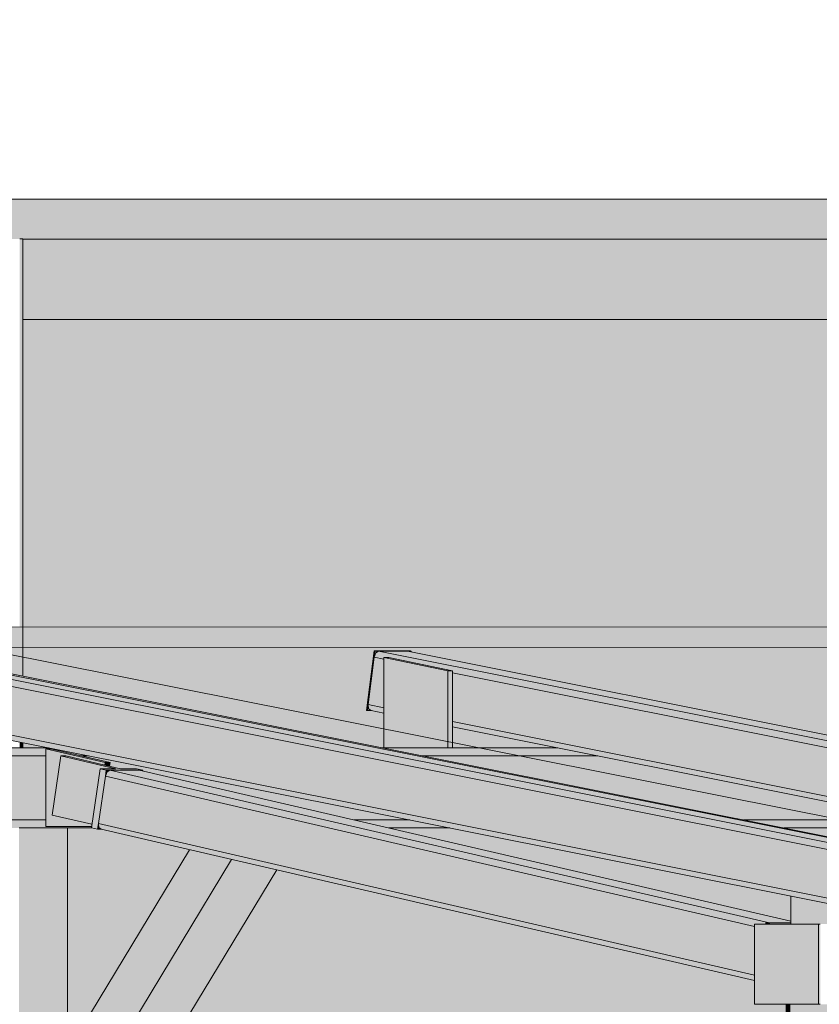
# Model space of a CAD drawing. Header units: centimetres. Extents: x -5472 to 10427, y -400 to 1902.
# Tile 49 of 91: x -5067 to -4987, y 1628 to 1727. Entities that reach past the tile are written whole.
import ezdxf

# ---------------------------------------------------------------- set-up
doc = ezdxf.new("R2010")
doc.units = ezdxf.units.CM
doc.header["$LTSCALE"] = 0.1
doc.header["$MEASUREMENT"] = 0
for name, color, linetype in [('2_belki.K_IR', 7, 'Continuous'), ('2_kładka_IFC.K_IR', 7, 'Continuous'), ('2_schody_konstrukcja.ISTN', 7, 'Continuous'), ('2_stropy.ISTN', 7, 'Continuous'), ('2_stropy.K_IR', 7, 'Continuous'), ('2_umeblowanie.ISTN', 7, 'Continuous'), ('2_ściany zewnętrzne.ISTN', 7, 'Continuous'), ('5_wymiary.K_IR', 7, 'Continuous')]:
    doc.layers.add(name, color=color, linetype=linetype)
doc.styles.add('GENERATED_STYLE_2', font='txt')

# ---------------------------------------------------------------- blocks, each defined once
blk = doc.blocks.new('ElemPrzekroju_13_1')
at = {"layer": '2_schody_konstrukcja.ISTN', "linetype": 'Continuous', "lineweight": 0, "true_color": 0xffffff}
for points in [[(-5066.585, 1704.781), (-5066.912, 1704.781), (-5066.912, 1666.024), (-5066.585, 1666.024)], [(-5066.585, 1654.491), (-5066.912, 1654.556), (-5066.912, 1653.981), (-5066.585, 1653.981)], [(-5066.585, 1654.491), (-5066.912, 1654.556), (-5066.912, 1653.981), (-5066.585, 1653.981)]]:
    blk.add_hatch(color=7, dxfattribs=at).paths.add_polyline_path(points)
at = {"layer": '2_schody_konstrukcja.ISTN', "color": 252, "linetype": 'Continuous', "lineweight": 0}
for p, q in [((-5066.912, 1704.781), (-5066.585, 1704.781)), ((-5066.585, 1661.146), (-5066.585, 1704.781)), ((-5066.585, 1653.981), (-5066.585, 1654.491))]:
    blk.add_line(p, q, dxfattribs=at)
blk = doc.blocks.new('ElemPrzekroju_81_1')
at = {"layer": '2_umeblowanie.ISTN', "linetype": 'Continuous', "lineweight": 0, "true_color": 0xffffff}
for points in [[(-5066.585, 1704.748), (-5066.585, 1704.455), (-4930.476, 1704.455), (-4931.033, 1704.748)], [(-5066.585, 1704.748), (-5066.585, 1704.455), (-4930.476, 1704.455), (-4931.033, 1704.748)], [(-4930.476, 1704.455), (-5066.585, 1704.455), (-5066.585, 1703.748), (-4930.238, 1703.748), (-4930.447, 1704.388)], [(-5066.585, 1704.248), (-4930.247, 1703.777), (-4930.447, 1704.388), (-4930.476, 1704.455), (-5066.585, 1704.455)], [(-4930.238, 1703.748), (-5066.585, 1703.748), (-5066.585, 1697.748), (-4930.238, 1697.748)], [(-5066.585, 1697.041), (-4930.476, 1697.041), (-4930.474, 1697.044), (-4930.447, 1697.108), (-4930.238, 1697.748), (-5066.585, 1697.748)], [(-5066.585, 1697.041), (-5066.585, 1696.748), (-4931.033, 1696.748), (-4930.476, 1697.041)], [(-5066.585, 1697.041), (-5066.585, 1696.748), (-4931.033, 1696.748), (-4930.476, 1697.041)]]:
    blk.add_hatch(color=7, dxfattribs=at).paths.add_polyline_path(points)
at = {"layer": '2_umeblowanie.ISTN', "color": 252, "linetype": 'Continuous', "lineweight": 0}
for p, q in [((-5066.585, 1704.748), (-4931.027, 1704.748)), ((-4931.027, 1704.748), (-4930.474, 1704.458)), ((-4930.474, 1704.458), (-4930.238, 1703.748)), ((-4930.238, 1703.748), (-4930.238, 1697.748)), ((-4930.238, 1697.748), (-4930.469, 1697.041)), ((-5066.585, 1696.748), (-4931.027, 1696.748)), ((-4930.469, 1697.041), (-4931.027, 1696.748))]:
    blk.add_line(p, q, dxfattribs=at)
blk = doc.blocks.new('ElemPrzekroju_141_1')
at = {"layer": '2_stropy.ISTN', "linetype": 'Continuous', "lineweight": 0, "true_color": 0xffffff}
blk.add_hatch(color=7, dxfattribs=at).paths.add_polyline_path([(-5074.338, 1704.748), (-5074.144, 1704.748), (-5074.144, 1704.781), (-5066.585, 1704.781), (-5066.585, 1704.748), (-4922.319, 1704.748), (-4922.319, 1708.748), (-5074.338, 1708.748)])
at = {"layer": '2_stropy.ISTN', "color": 252, "linetype": 'Continuous', "lineweight": 9}
for p, q in [((-5074.338, 1708.748), (-4922.319, 1708.748)), ((-5066.585, 1704.748), (-4929.451, 1704.748))]:
    blk.add_line(p, q, dxfattribs=at)
blk = doc.blocks.new('ElemPrzekroju_417_1')
at = {"layer": '2_ściany zewnętrzne.ISTN', "linetype": 'Continuous', "lineweight": 0, "true_color": 0xffffff}
for points in [[(-5066.585, 1666.024), (-4946.971, 1666.077), (-4946.971, 1696.748), (-5066.585, 1696.748)], [(-4946.971, 1696.748), (-5066.585, 1696.748), (-5066.585, 1680.238), (-4946.971, 1679.909)], [(-5066.585, 1653.981), (-5064.032, 1653.981), (-5066.585, 1654.491)], [(-5059.685, 1645.981), (-5062.131, 1645.981), (-5062.131, 1623.671), (-5049.941, 1643.809), (-5058.766, 1645.852), (-5059.129, 1645.852)], [(-5059.685, 1645.981), (-5062.131, 1645.981), (-5062.131, 1623.671), (-5049.941, 1643.809), (-5058.766, 1645.852), (-5059.129, 1645.852)], [(-5030.068, 1645.981), (-4989.918, 1636.684), (-4989.918, 1639.183), (-5023.965, 1645.981)], [(-5030.068, 1645.981), (-4989.918, 1636.684), (-4989.918, 1639.183), (-5023.965, 1645.981)], [(-5062.131, 1489.5), (-4985.784, 1489.5), (-4985.784, 1624.753), (-4992.189, 1624.753), (-4992.189, 1625.163), (-4992.16, 1625.298), (-4992.082, 1625.397), (-4991.974, 1625.433), (-4990.737, 1625.433), (-4990.558, 1625.493), (-4990.427, 1625.658), (-4990.379, 1625.883), (-4990.379, 1628.381), (-4993.532, 1628.381), (-4993.532, 1630.747), (-5041.247, 1641.796), (-5062.131, 1607.296)], [(-5062.131, 1489.5), (-4985.784, 1489.5), (-4985.784, 1624.753), (-4992.189, 1624.753), (-4992.189, 1625.163), (-4992.16, 1625.298), (-4992.082, 1625.397), (-4991.974, 1625.433), (-4990.737, 1625.433), (-4990.558, 1625.493), (-4990.427, 1625.658), (-4990.379, 1625.883), (-4990.379, 1628.381), (-4993.532, 1628.381), (-4993.532, 1630.747), (-5041.247, 1641.796), (-5062.131, 1607.296)]]:
    blk.add_hatch(color=7, dxfattribs=at).paths.add_polyline_path(points)
blk = doc.blocks.new('ElemPrzekroju_453_1')
at = {"layer": '2_belki.K_IR', "linetype": 'Continuous', "lineweight": 0, "true_color": 0x9b999c}
for points in [[(-4992.189, 1624.753), (-4988.212, 1624.753), (-4988.212, 1625.163), (-4988.24, 1625.298), (-4988.319, 1625.397), (-4988.426, 1625.433), (-4989.663, 1625.433), (-4989.842, 1625.493), (-4989.973, 1625.658), (-4990.021, 1625.883), (-4990.021, 1628.381), (-4990.379, 1628.381), (-4990.379, 1625.883), (-4990.427, 1625.658), (-4990.558, 1625.493), (-4990.737, 1625.433), (-4991.974, 1625.433), (-4992.082, 1625.397), (-4992.16, 1625.298), (-4992.189, 1625.163)], [(-4989.799, 1625.883), (-4989.716, 1625.658), (-4982.388, 1625.658), (-4982.436, 1625.883)], [(-4989.558, 1625.493), (-4989.37, 1625.433), (-4982.078, 1625.433), (-4982.257, 1625.493)], [(-4974.573, 1625.658), (-4960.092, 1625.658), (-4960.003, 1625.883), (-4974.573, 1625.883)], [(-4960.061, 1625.493), (-4974.573, 1625.493), (-4974.573, 1625.433), (-4959.918, 1625.433)], [(-4952.904, 1625.493), (-4952.941, 1625.433), (-4927.772, 1625.433), (-4927.772, 1625.493)], [(-4952.805, 1625.658), (-4927.772, 1625.658), (-4927.772, 1625.883), (-4952.668, 1625.883)], [(-4868.202, 1625.883), (-4920.761, 1625.883), (-4920.761, 1625.658), (-4868.018, 1625.658)], [(-4920.761, 1625.433), (-4867.571, 1625.433), (-4867.787, 1625.493), (-4920.761, 1625.493)], [(-4860.972, 1625.883), (-4860.836, 1625.658), (-4845.427, 1625.658), (-4845.475, 1625.883)], [(-4860.736, 1625.493), (-4860.7, 1625.433), (-4845.117, 1625.433), (-4845.296, 1625.493)], [(-4837.769, 1625.883), (-4837.769, 1625.658), (-4832.817, 1625.658), (-4832.865, 1625.883)], [(-4832.686, 1625.493), (-4837.769, 1625.493), (-4837.769, 1625.433), (-4832.507, 1625.433)], [(-4986.435, 1625.433), (-4986.325, 1625.397), (-4980.733, 1625.397), (-4980.84, 1625.433)], [(-4980.654, 1625.298), (-4986.235, 1625.298), (-4986.188, 1625.163), (-4980.625, 1625.163)], [(-4974.573, 1625.433), (-4974.573, 1625.397), (-4958.595, 1625.397), (-4958.68, 1625.433)], [(-4958.576, 1625.298), (-4974.573, 1625.298), (-4974.573, 1625.163), (-4958.629, 1625.163)], [(-4953.023, 1625.298), (-4953.104, 1625.163), (-4927.772, 1625.163), (-4927.772, 1625.298)], [(-4952.941, 1625.433), (-4952.963, 1625.397), (-4927.772, 1625.397), (-4927.772, 1625.433)], [(-4920.761, 1625.397), (-4866.204, 1625.397), (-4866.334, 1625.433), (-4920.761, 1625.433)], [(-4866.066, 1625.298), (-4920.761, 1625.298), (-4920.761, 1625.163), (-4865.955, 1625.163)], [(-4843.879, 1625.433), (-4860.7, 1625.433), (-4860.678, 1625.397), (-4843.772, 1625.397)], [(-4860.618, 1625.298), (-4860.536, 1625.163), (-4843.665, 1625.163), (-4843.693, 1625.298)], [(-4837.769, 1625.433), (-4837.769, 1625.397), (-4831.162, 1625.397), (-4831.27, 1625.433)], [(-4837.769, 1625.298), (-4837.769, 1625.163), (-4831.055, 1625.163), (-4831.084, 1625.298)]]:
    blk.add_hatch(color=253, dxfattribs=at).paths.add_polyline_path(points)
at = {"layer": '2_belki.K_IR', "linetype": 'Continuous', "lineweight": 0, "true_color": 0x888689}
blk.add_hatch(color=252, dxfattribs=at).paths.add_polyline_path([(-4990.379, 1628.381), (-4990.379, 1627.29), (-4990.021, 1627.291), (-4990.021, 1628.381)])
at = {"layer": '2_belki.K_IR', "linetype": 'Continuous', "lineweight": 0, "true_color": 0xcac7cb}
for points in [[(-4990.021, 1625.883), (-4982.436, 1625.883), (-4982.436, 1628.381), (-4990.021, 1628.381)], [(-4974.573, 1625.883), (-4960.003, 1625.883), (-4958.489, 1628.381), (-4974.573, 1628.381)], [(-4952.668, 1625.883), (-4927.772, 1625.883), (-4927.772, 1628.381), (-4951.156, 1628.381)], [(-4869.716, 1628.381), (-4920.761, 1628.381), (-4920.761, 1625.883), (-4868.202, 1625.883)], [(-4845.475, 1628.381), (-4862.484, 1628.381), (-4860.972, 1625.883), (-4845.475, 1625.883)], [(-4837.769, 1628.381), (-4837.769, 1625.883), (-4832.865, 1625.883), (-4832.865, 1628.381)], [(-4988.212, 1624.753), (-4980.625, 1624.753), (-4980.625, 1625.163), (-4988.212, 1625.163)], [(-4958.629, 1625.163), (-4974.573, 1625.163), (-4974.573, 1624.753), (-4958.877, 1624.753)], [(-4953.352, 1624.753), (-4927.772, 1624.753), (-4927.772, 1625.163), (-4953.104, 1625.163)], [(-4920.761, 1624.753), (-4865.707, 1624.753), (-4865.955, 1625.163), (-4920.761, 1625.163)], [(-4860.536, 1625.163), (-4860.288, 1624.753), (-4843.665, 1624.753), (-4843.665, 1625.163)], [(-4837.769, 1625.163), (-4837.769, 1624.753), (-4831.055, 1624.753), (-4831.055, 1625.163)]]:
    blk.add_hatch(color=9, dxfattribs=at).paths.add_polyline_path(points)
at = {"layer": '2_belki.K_IR', "linetype": 'Continuous', "lineweight": 0, "true_color": 0x928f93}
for points in [[(-4990.021, 1627.291), (-4989.799, 1625.883), (-4982.436, 1625.883), (-4982.436, 1628.381), (-4990.021, 1628.381)], [(-4974.573, 1625.883), (-4960.003, 1625.883), (-4958.489, 1628.381), (-4974.573, 1628.381)], [(-4952.668, 1625.883), (-4927.772, 1625.883), (-4927.772, 1628.381), (-4951.156, 1628.381)], [(-4869.716, 1628.381), (-4920.761, 1628.381), (-4920.761, 1625.883), (-4868.202, 1625.883)], [(-4845.475, 1628.381), (-4862.484, 1628.381), (-4860.972, 1625.883), (-4845.475, 1625.883)], [(-4837.769, 1628.381), (-4837.769, 1625.883), (-4832.865, 1625.883), (-4832.865, 1628.381)], [(-4986.188, 1625.163), (-4986.13, 1624.753), (-4980.625, 1624.753), (-4980.625, 1625.163)], [(-4958.629, 1625.163), (-4974.573, 1625.163), (-4974.573, 1624.753), (-4958.877, 1624.753)], [(-4953.352, 1624.753), (-4927.772, 1624.753), (-4927.772, 1625.163), (-4953.104, 1625.163)], [(-4920.761, 1624.753), (-4865.707, 1624.753), (-4865.955, 1625.163), (-4920.761, 1625.163)], [(-4860.536, 1625.163), (-4860.288, 1624.753), (-4843.665, 1624.753), (-4843.665, 1625.163)], [(-4837.769, 1625.163), (-4837.769, 1624.753), (-4831.055, 1624.753), (-4831.055, 1625.163)]]:
    blk.add_hatch(color=252, dxfattribs=at).paths.add_polyline_path(points)
at = {"layer": '2_belki.K_IR', "linetype": 'Continuous', "lineweight": 0, "true_color": 0xe6e2e8}
for points in [[(-4990.021, 1625.883), (-4989.973, 1625.658), (-4982.388, 1625.658), (-4982.436, 1625.883)], [(-4974.573, 1625.658), (-4960.092, 1625.658), (-4960.003, 1625.883), (-4974.573, 1625.883)], [(-4952.805, 1625.658), (-4927.772, 1625.658), (-4927.772, 1625.883), (-4952.668, 1625.883)], [(-4868.202, 1625.883), (-4920.761, 1625.883), (-4920.761, 1625.658), (-4868.018, 1625.658)], [(-4860.972, 1625.883), (-4860.836, 1625.658), (-4845.427, 1625.658), (-4845.475, 1625.883)], [(-4837.769, 1625.883), (-4837.769, 1625.658), (-4832.817, 1625.658), (-4832.865, 1625.883)], [(-4980.654, 1625.298), (-4988.24, 1625.298), (-4988.212, 1625.163), (-4980.625, 1625.163)], [(-4958.576, 1625.298), (-4974.573, 1625.298), (-4974.573, 1625.163), (-4958.629, 1625.163)], [(-4953.023, 1625.298), (-4953.104, 1625.163), (-4927.772, 1625.163), (-4927.772, 1625.298)], [(-4866.066, 1625.298), (-4920.761, 1625.298), (-4920.761, 1625.163), (-4865.955, 1625.163)], [(-4860.618, 1625.298), (-4860.536, 1625.163), (-4843.665, 1625.163), (-4843.693, 1625.298)], [(-4837.769, 1625.298), (-4837.769, 1625.163), (-4831.055, 1625.163), (-4831.084, 1625.298)]]:
    blk.add_hatch(color=254, dxfattribs=at).paths.add_polyline_path(points)
at = {"layer": '2_belki.K_IR', "linetype": 'Continuous', "lineweight": 0}
for points in [[(-4989.973, 1625.658), (-4989.842, 1625.493), (-4982.257, 1625.493), (-4982.388, 1625.658)], [(-4974.573, 1625.658), (-4974.573, 1625.493), (-4960.061, 1625.493), (-4960.092, 1625.658)], [(-4952.805, 1625.658), (-4952.904, 1625.493), (-4927.772, 1625.493), (-4927.772, 1625.658)], [(-4868.018, 1625.658), (-4920.761, 1625.658), (-4920.761, 1625.493), (-4867.787, 1625.493)], [(-4845.427, 1625.658), (-4860.836, 1625.658), (-4860.736, 1625.493), (-4845.296, 1625.493)], [(-4837.769, 1625.658), (-4837.769, 1625.493), (-4832.686, 1625.493), (-4832.817, 1625.658)], [(-4988.319, 1625.397), (-4988.24, 1625.298), (-4980.654, 1625.298), (-4980.733, 1625.397)], [(-4974.573, 1625.397), (-4974.573, 1625.298), (-4958.576, 1625.298), (-4958.595, 1625.397)], [(-4953.023, 1625.298), (-4927.772, 1625.298), (-4927.772, 1625.397), (-4952.963, 1625.397)], [(-4866.204, 1625.397), (-4920.761, 1625.397), (-4920.761, 1625.298), (-4866.066, 1625.298)], [(-4860.678, 1625.397), (-4860.618, 1625.298), (-4843.693, 1625.298), (-4843.772, 1625.397)], [(-4837.769, 1625.397), (-4837.769, 1625.298), (-4831.084, 1625.298), (-4831.162, 1625.397)]]:
    blk.add_hatch(color=255, dxfattribs=at).paths.add_polyline_path(points)
at = {"layer": '2_belki.K_IR', "linetype": 'Continuous', "lineweight": 0, "true_color": 0xf9f5fb}
for points in [[(-4989.842, 1625.493), (-4989.663, 1625.433), (-4982.078, 1625.433), (-4982.257, 1625.493)], [(-4960.061, 1625.493), (-4974.573, 1625.493), (-4974.573, 1625.433), (-4959.918, 1625.433)], [(-4952.904, 1625.493), (-4952.941, 1625.433), (-4927.772, 1625.433), (-4927.772, 1625.493)], [(-4920.761, 1625.433), (-4867.571, 1625.433), (-4867.787, 1625.493), (-4920.761, 1625.493)], [(-4860.736, 1625.493), (-4860.7, 1625.433), (-4845.117, 1625.433), (-4845.296, 1625.493)], [(-4832.686, 1625.493), (-4837.769, 1625.493), (-4837.769, 1625.433), (-4832.507, 1625.433)], [(-4988.426, 1625.433), (-4988.319, 1625.397), (-4980.733, 1625.397), (-4980.84, 1625.433)], [(-4974.573, 1625.433), (-4974.573, 1625.397), (-4958.595, 1625.397), (-4958.68, 1625.433)], [(-4952.941, 1625.433), (-4952.963, 1625.397), (-4927.772, 1625.397), (-4927.772, 1625.433)], [(-4920.761, 1625.397), (-4866.204, 1625.397), (-4866.334, 1625.433), (-4920.761, 1625.433)], [(-4843.879, 1625.433), (-4860.7, 1625.433), (-4860.678, 1625.397), (-4843.772, 1625.397)], [(-4837.769, 1625.433), (-4837.769, 1625.397), (-4831.162, 1625.397), (-4831.27, 1625.433)]]:
    blk.add_hatch(color=7, dxfattribs=at).paths.add_polyline_path(points)
at = {"layer": '2_belki.K_IR', "linetype": 'Continuous', "lineweight": 0, "true_color": 0xa4a2a6}
for points in [[(-4989.716, 1625.658), (-4989.558, 1625.493), (-4982.257, 1625.493), (-4982.388, 1625.658)], [(-4974.573, 1625.658), (-4974.573, 1625.493), (-4960.061, 1625.493), (-4960.092, 1625.658)], [(-4952.805, 1625.658), (-4952.904, 1625.493), (-4927.772, 1625.493), (-4927.772, 1625.658)], [(-4868.018, 1625.658), (-4920.761, 1625.658), (-4920.761, 1625.493), (-4867.787, 1625.493)], [(-4845.427, 1625.658), (-4860.836, 1625.658), (-4860.736, 1625.493), (-4845.296, 1625.493)], [(-4837.769, 1625.658), (-4837.769, 1625.493), (-4832.686, 1625.493), (-4832.817, 1625.658)], [(-4986.325, 1625.397), (-4986.235, 1625.298), (-4980.654, 1625.298), (-4980.733, 1625.397)], [(-4974.573, 1625.397), (-4974.573, 1625.298), (-4958.576, 1625.298), (-4958.595, 1625.397)], [(-4953.023, 1625.298), (-4927.772, 1625.298), (-4927.772, 1625.397), (-4952.963, 1625.397)], [(-4866.204, 1625.397), (-4920.761, 1625.397), (-4920.761, 1625.298), (-4866.066, 1625.298)], [(-4860.678, 1625.397), (-4860.618, 1625.298), (-4843.693, 1625.298), (-4843.772, 1625.397)], [(-4837.769, 1625.397), (-4837.769, 1625.298), (-4831.084, 1625.298), (-4831.162, 1625.397)]]:
    blk.add_hatch(color=253, dxfattribs=at).paths.add_polyline_path(points)
at = {"layer": '2_belki.K_IR', "color": 7, "linetype": 'Continuous', "lineweight": 0}
for p, q in [((-4990.379, 1628.381), (-4990.379, 1625.883)), ((-4990.021, 1625.883), (-4990.021, 1628.381)), ((-4832.865, 1625.883), (-4832.865, 1628.381)), ((-4990.558, 1625.493), (-4990.737, 1625.433)), ((-4990.427, 1625.658), (-4990.558, 1625.493)), ((-4990.379, 1625.883), (-4990.427, 1625.658)), ((-4989.973, 1625.658), (-4990.021, 1625.883)), ((-4989.842, 1625.493), (-4989.973, 1625.658)), ((-4989.663, 1625.433), (-4989.842, 1625.493)), ((-4832.817, 1625.658), (-4832.865, 1625.883)), ((-4832.686, 1625.493), (-4832.817, 1625.658)), ((-4832.507, 1625.433), (-4832.686, 1625.493)), ((-4992.16, 1625.298), (-4992.189, 1625.163)), ((-4992.189, 1625.163), (-4992.189, 1624.753)), ((-4992.189, 1624.753), (-4988.212, 1624.753)), ((-4992.082, 1625.397), (-4992.16, 1625.298)), ((-4991.974, 1625.433), (-4992.082, 1625.397)), ((-4990.737, 1625.433), (-4991.974, 1625.433)), ((-4988.426, 1625.433), (-4989.663, 1625.433)), ((-4988.319, 1625.397), (-4988.426, 1625.433)), ((-4980.84, 1625.433), (-4988.426, 1625.433)), ((-4988.24, 1625.298), (-4988.319, 1625.397)), ((-4988.212, 1625.163), (-4988.24, 1625.298)), ((-4988.212, 1624.753), (-4988.212, 1625.163)), ((-4980.625, 1624.753), (-4988.212, 1624.753)), ((-4958.68, 1625.433), (-4974.573, 1625.433)), ((-4958.877, 1624.753), (-4974.573, 1624.753)), ((-4927.772, 1624.753), (-4953.352, 1624.753)), ((-4927.772, 1625.433), (-4952.941, 1625.433)), ((-4866.334, 1625.433), (-4920.761, 1625.433)), ((-4865.707, 1624.753), (-4920.761, 1624.753)), ((-4843.879, 1625.433), (-4860.7, 1625.433)), ((-4843.665, 1624.753), (-4860.288, 1624.753)), ((-4831.27, 1625.433), (-4837.769, 1625.433)), ((-4831.055, 1624.753), (-4837.769, 1624.753)), ((-4831.162, 1625.397), (-4831.27, 1625.433)), ((-4831.084, 1625.298), (-4831.162, 1625.397)), ((-4831.055, 1625.163), (-4831.084, 1625.298)), ((-4831.055, 1624.753), (-4831.055, 1625.163))]:
    blk.add_line(p, q, dxfattribs=at)
blk = doc.blocks.new('ElemPrzekroju_454_1')
at = {"layer": '2_stropy.K_IR', "linetype": 'Continuous', "lineweight": 0, "true_color": 0xedf3f0}
blk.add_hatch(color=7, dxfattribs=at).paths.add_polyline_path([(-4922.234, 1666.087), (-5081.543, 1666.018), (-4934.594, 1636.78), (-4777.219, 1637.234)])
at = {"layer": '2_stropy.K_IR', "linetype": 'Continuous', "lineweight": 0, "true_color": 0xa4a8a6}
blk.add_hatch(color=253, dxfattribs=at).paths.add_polyline_path([(-5081.543, 1666.018), (-5081.541, 1663.993), (-4934.594, 1634.755), (-4934.594, 1634.916), (-4934.592, 1634.916), (-4934.594, 1636.78)])
at = {"layer": '2_stropy.K_IR', "color": 7, "linetype": 'Continuous', "lineweight": 0}
for p, q in [((-4922.234, 1666.087), (-5081.543, 1666.018)), ((-5081.543, 1666.018), (-4934.594, 1636.78)), ((-5081.541, 1663.993), (-4922.232, 1664.062)), ((-4934.592, 1634.755), (-5081.541, 1663.993))]:
    blk.add_line(p, q, dxfattribs=at)
blk = doc.blocks.new('ElemPrzekroju_648_1')
at = {"layer": '2_kładka_IFC.K_IR', "linetype": 'Continuous', "lineweight": 0, "true_color": 0xaaaaaa}
for points in [[(-5082.371, 1663.038), (-5082.971, 1658.297), (-4937.028, 1629.158), (-4936.429, 1633.899)], [(-5082.211, 1663.457), (-4936.373, 1634.338), (-4936.354, 1634.491), (-4935.991, 1634.491), (-5081.933, 1663.63)], [(-5082.211, 1663.457), (-4936.373, 1634.338), (-4936.354, 1634.491), (-4935.991, 1634.491), (-5081.933, 1663.63)], [(-5081.933, 1663.63), (-4935.991, 1634.491), (-4934.594, 1634.491), (-4934.594, 1634.755), (-5079.718, 1663.63)], [(-5081.933, 1663.63), (-4935.991, 1634.491), (-4934.594, 1634.491), (-4934.594, 1634.755), (-5079.718, 1663.63)], [(-5074.315, 1653.747), (-5074.054, 1653.181), (-5064.31, 1653.181), (-5064.31, 1653.747)], [(-5058.361, 1652.506), (-5057.877, 1652.506), (-5063.825, 1653.884), (-5064.31, 1653.884)], [(-5058.361, 1652.506), (-5057.877, 1652.506), (-5063.825, 1653.884), (-5064.31, 1653.884)], [(-5063.233, 1653.747), (-5060.79, 1653.181), (-5060.025, 1653.181), (-5062.859, 1653.747)], [(-5058.397, 1652.26), (-5062.311, 1653.167), (-5062.796, 1653.167), (-5057.316, 1651.898), (-5058.89, 1651.898), (-5058.264, 1651.753), (-5057.9, 1651.753), (-5054.995, 1651.753), (-5054.632, 1651.753), (-5055.258, 1651.898), (-5056.832, 1651.898)], [(-5058.397, 1652.26), (-5062.311, 1653.167), (-5062.796, 1653.167), (-5057.316, 1651.898), (-5058.89, 1651.898), (-5058.264, 1651.753), (-5057.9, 1651.753), (-5054.995, 1651.753), (-5054.632, 1651.753), (-5055.258, 1651.898), (-5056.832, 1651.898)], [(-5054.995, 1651.753), (-5057.9, 1651.753), (-4992.054, 1636.506), (-4989.918, 1636.506), (-4989.918, 1636.684)], [(-5054.995, 1651.753), (-5057.9, 1651.753), (-4992.054, 1636.506), (-4989.918, 1636.506), (-4989.918, 1636.684)], [(-5064.31, 1646.781), (-5074.54, 1646.781), (-5074.54, 1646.215), (-5064.31, 1646.215)], [(-5027.971, 1646.781), (-5033.523, 1646.781), (-5031.08, 1646.215), (-5025.138, 1646.215)], [(-5062.131, 1623.671), (-5062.131, 1615.781), (-5045.752, 1642.839), (-5049.941, 1643.809)], [(-5062.131, 1623.671), (-5062.131, 1615.781), (-5045.752, 1642.839), (-5049.941, 1643.809)], [(-4993.532, 1628.381), (-4987.164, 1628.381), (-4987.164, 1636.381), (-4993.532, 1636.381)], [(-4992.417, 1636.506), (-4991.878, 1636.381), (-4989.918, 1636.381), (-4989.918, 1636.506)], [(-4992.417, 1636.506), (-4991.878, 1636.381), (-4989.918, 1636.381), (-4989.918, 1636.506)]]:
    blk.add_hatch(color=253, dxfattribs=at).paths.add_polyline_path(points)
at = {"layer": '2_kładka_IFC.K_IR', "linetype": 'Continuous', "lineweight": 0, "true_color": 0xc9c9c9}
blk.add_hatch(color=9, dxfattribs=at).paths.add_polyline_path([(-5082.371, 1663.038), (-4936.429, 1633.899), (-4936.373, 1634.338), (-5082.211, 1663.457)])
at = {"layer": '2_kładka_IFC.K_IR', "linetype": 'Continuous', "lineweight": 0, "true_color": 0xa3a3a3}
for points in [[(-5082.353, 1663.085), (-5082.321, 1663.028), (-4936.429, 1633.899), (-4936.373, 1634.338), (-5082.211, 1663.457)], [(-5074.054, 1653.181), (-5073.149, 1646.781), (-5064.31, 1646.781), (-5064.31, 1653.181)], [(-5060.79, 1653.181), (-5057.877, 1652.506), (-5057.929, 1652.152), (-5056.832, 1651.898), (-5055.258, 1651.898), (-5054.632, 1651.753), (-5054.644, 1651.672), (-5033.523, 1646.781), (-5027.971, 1646.781), (-5037.2, 1648.624), (-5060.025, 1653.181)], [(-5060.79, 1653.181), (-5057.877, 1652.506), (-5057.929, 1652.152), (-5056.832, 1651.898), (-5055.258, 1651.898), (-5054.632, 1651.753), (-5054.644, 1651.672), (-5033.523, 1646.781), (-5027.971, 1646.781), (-5037.2, 1648.624), (-5060.025, 1653.181)], [(-5058.361, 1652.506), (-5058.397, 1652.26), (-5057.929, 1652.152), (-5057.877, 1652.506)], [(-5058.361, 1652.506), (-5058.397, 1652.26), (-5057.929, 1652.152), (-5057.877, 1652.506)], [(-5058.35, 1651.163), (-5058.183, 1651.58), (-5057.9, 1651.753), (-5058.264, 1651.753)], [(-5058.35, 1651.163), (-5058.183, 1651.58), (-5057.9, 1651.753), (-5058.264, 1651.753)], [(-5058.183, 1651.58), (-5058.35, 1651.163), (-4993.532, 1636.154), (-4993.532, 1636.381), (-4992.544, 1636.381)], [(-5058.183, 1651.58), (-5058.35, 1651.163), (-4993.532, 1636.154), (-4993.532, 1636.381), (-4992.544, 1636.381)], [(-5054.995, 1651.753), (-5054.644, 1651.672), (-5054.632, 1651.753)], [(-5054.995, 1651.753), (-5054.644, 1651.672), (-5054.632, 1651.753)], [(-5058.766, 1645.852), (-5058.998, 1646.025), (-5059.043, 1646.442), (-5059.129, 1645.852)], [(-5058.766, 1645.852), (-5058.998, 1646.025), (-5059.043, 1646.442), (-5059.129, 1645.852)], [(-5062.131, 1645.981), (-5066.973, 1645.981), (-5066.973, 1603.126), (-5062.131, 1568.894)], [(-5062.131, 1615.781), (-5062.131, 1607.296), (-5041.247, 1641.796), (-5045.752, 1642.839)], [(-5062.131, 1615.781), (-5062.131, 1607.296), (-5041.247, 1641.796), (-5045.752, 1642.839)]]:
    blk.add_hatch(color=253, dxfattribs=at).paths.add_polyline_path(points)
at = {"layer": '2_kładka_IFC.K_IR', "linetype": 'Continuous', "lineweight": 0, "true_color": 0x9b9b9b}
for points in [[(-5082.321, 1663.028), (-5082.318, 1662.12), (-4936.527, 1633.121), (-4936.429, 1633.899)], [(-5082.917, 1657.878), (-5082.682, 1657.705), (-4937.095, 1628.636), (-4937.079, 1628.76)], [(-5082.917, 1657.878), (-5082.682, 1657.705), (-4937.095, 1628.636), (-4937.079, 1628.76)], [(-5064.31, 1646.114), (-5059.738, 1646.114), (-5059.704, 1646.35), (-5063.661, 1647.266), (-5062.796, 1653.167), (-5062.311, 1653.167), (-5058.397, 1652.26), (-5058.361, 1652.506), (-5064.31, 1653.884)], [(-5064.31, 1646.114), (-5059.738, 1646.114), (-5059.704, 1646.35), (-5063.661, 1647.266), (-5062.796, 1653.167), (-5062.311, 1653.167), (-5058.397, 1652.26), (-5058.361, 1652.506), (-5064.31, 1653.884)], [(-5062.796, 1653.167), (-5063.661, 1647.266), (-5059.704, 1646.35), (-5058.89, 1651.898), (-5057.316, 1651.898)], [(-5062.796, 1653.167), (-5063.661, 1647.266), (-5059.704, 1646.35), (-5058.89, 1651.898), (-5057.316, 1651.898)], [(-5059.756, 1645.997), (-5059.129, 1645.852), (-5059.043, 1646.442), (-5058.35, 1651.163), (-5058.264, 1651.753), (-5058.89, 1651.898)], [(-5059.756, 1645.997), (-5059.129, 1645.852), (-5059.043, 1646.442), (-5058.35, 1651.163), (-5058.264, 1651.753), (-5058.89, 1651.898)], [(-5058.35, 1651.163), (-5059.043, 1646.442), (-4993.532, 1631.273), (-4993.532, 1636.154)], [(-5058.35, 1651.163), (-5059.043, 1646.442), (-4993.532, 1631.273), (-4993.532, 1636.154)], [(-5064.31, 1646.215), (-5074.54, 1646.215), (-5074.54, 1645.981), (-5059.685, 1645.981), (-5059.756, 1645.997), (-5059.738, 1646.114), (-5064.31, 1646.114)], [(-5064.31, 1646.215), (-5074.54, 1646.215), (-5074.54, 1645.981), (-5059.685, 1645.981), (-5059.756, 1645.997), (-5059.738, 1646.114), (-5064.31, 1646.114)], [(-5073.149, 1646.781), (-5073.25, 1646.215), (-5064.31, 1646.215), (-5064.31, 1646.781)], [(-5027.971, 1646.781), (-5033.523, 1646.781), (-5031.08, 1646.215), (-5025.138, 1646.215)], [(-5025.138, 1646.215), (-5031.08, 1646.215), (-5030.068, 1645.981), (-5023.965, 1645.981)], [(-5025.138, 1646.215), (-5031.08, 1646.215), (-5030.068, 1645.981), (-5023.965, 1645.981)], [(-5058.998, 1646.025), (-5058.766, 1645.852), (-4993.532, 1630.747), (-4993.532, 1630.866)], [(-5058.998, 1646.025), (-5058.766, 1645.852), (-4993.532, 1630.747), (-4993.532, 1630.866)], [(-4983.55, 1637.912), (-4989.918, 1639.183), (-4989.918, 1636.381), (-4983.55, 1636.381)], [(-4983.55, 1637.912), (-4989.918, 1639.183), (-4989.918, 1636.381), (-4983.55, 1636.381)], [(-4992.435, 1636.381), (-4991.878, 1636.381), (-4992.417, 1636.506)], [(-4992.435, 1636.381), (-4991.878, 1636.381), (-4992.417, 1636.506)]]:
    blk.add_hatch(color=253, dxfattribs=at).paths.add_polyline_path(points)
at = {"layer": '2_kładka_IFC.K_IR', "linetype": 'Continuous', "lineweight": 0, "true_color": 0x939393}
for points in [[(-5082.971, 1658.297), (-5082.917, 1657.878), (-4937.079, 1628.76), (-4937.028, 1629.158)], [(-5082.971, 1658.297), (-5082.917, 1657.878), (-4937.079, 1628.76), (-4937.028, 1629.158)], [(-4993.532, 1631.273), (-5059.043, 1646.442), (-5058.998, 1646.025), (-4993.532, 1630.866)], [(-4993.532, 1631.273), (-5059.043, 1646.442), (-5058.998, 1646.025), (-4993.532, 1630.866)]]:
    blk.add_hatch(color=252, dxfattribs=at).paths.add_polyline_path(points)
at = {"layer": '2_kładka_IFC.K_IR', "linetype": 'Continuous', "lineweight": 0, "true_color": 0xf8f8f8}
blk.add_hatch(color=7, dxfattribs=at).paths.add_polyline_path([(-5074.54, 1653.747), (-5064.31, 1653.747), (-5064.31, 1653.884), (-5063.825, 1653.884), (-5063.233, 1653.747), (-5062.859, 1653.747), (-5064.032, 1653.981), (-5074.54, 1653.981)])
at = {"layer": '2_kładka_IFC.K_IR', "linetype": 'Continuous', "lineweight": 0, "true_color": 0xb2b2b2}
for points in [[(-5074.54, 1653.858), (-5074.315, 1653.747), (-5064.31, 1653.747), (-5064.31, 1653.884), (-5063.825, 1653.884), (-5063.233, 1653.747), (-5062.859, 1653.747), (-5064.032, 1653.981), (-5074.54, 1653.981)], [(-5057.9, 1651.753), (-5058.183, 1651.58), (-4992.544, 1636.381), (-4992.435, 1636.381), (-4992.417, 1636.506), (-4992.054, 1636.506)], [(-5057.9, 1651.753), (-5058.183, 1651.58), (-4992.544, 1636.381), (-4992.435, 1636.381), (-4992.417, 1636.506), (-4992.054, 1636.506)]]:
    blk.add_hatch(color=253, dxfattribs=at).paths.add_polyline_path(points)
at = {"layer": '2_kładka_IFC.K_IR', "linetype": 'Continuous', "lineweight": 0, "true_color": 0xf0f0f0}
for points in [[(-5074.54, 1653.747), (-5074.54, 1653.181), (-5064.31, 1653.181), (-5064.31, 1653.747)], [(-5063.233, 1653.747), (-5060.79, 1653.181), (-5060.025, 1653.181), (-5062.859, 1653.747)]]:
    blk.add_hatch(color=7, dxfattribs=at).paths.add_polyline_path(points)
at = {"layer": '2_kładka_IFC.K_IR', "linetype": 'Continuous', "lineweight": 0, "true_color": 0xd1d1d1}
for points in [[(-5064.31, 1646.781), (-5064.31, 1653.181), (-5074.54, 1653.181), (-5074.54, 1646.781)], [(-5066.973, 1489.5), (-5062.131, 1489.5), (-5062.131, 1645.981), (-5066.973, 1645.981)], [(-4987.164, 1628.381), (-4986.983, 1628.381), (-4986.983, 1629.181), (-4986.983, 1635.581), (-4986.983, 1636.381), (-4987.164, 1636.381)]]:
    blk.add_hatch(color=254, dxfattribs=at).paths.add_polyline_path(points)
at = {"layer": '2_kładka_IFC.K_IR', "color": 7, "linetype": 'Continuous', "lineweight": 15}
for p, q in [((-4936.429, 1633.899), (-5082.371, 1663.038)), ((-4935.991, 1634.491), (-5081.933, 1663.63)), ((-4934.594, 1634.792), (-5079.027, 1663.63)), ((-5032.277, 1657.72), (-5031.527, 1663.646)), ((-5031.523, 1663.038), (-5032.123, 1658.297)), ((-5031.527, 1663.646), (-5027.895, 1663.646)), ((-5031.448, 1663.63), (-5031.527, 1663.646)), ((-5031.523, 1663.038), (-5031.448, 1663.63)), ((-5031.364, 1663.457), (-5031.523, 1663.038)), ((-5030.544, 1662.842), (-5031.523, 1663.038)), ((-5031.448, 1663.63), (-5031.085, 1663.63)), ((-5031.085, 1663.63), (-5031.364, 1663.457)), ((-5028.179, 1663.63), (-5031.085, 1663.63)), ((-4887.271, 1634.916), (-5031.085, 1663.63)), ((-5030.544, 1653.981), (-5030.544, 1662.981)), ((-5030.544, 1662.981), (-5030.06, 1662.981)), ((-5030.544, 1662.981), (-5024.176, 1661.681)), ((-5030.06, 1662.981), (-5023.692, 1661.681)), ((-5028.179, 1663.63), (-5027.816, 1663.63)), ((-4884.365, 1634.916), (-5028.179, 1663.63)), ((-5027.816, 1663.63), (-5027.895, 1663.646)), ((-5027.816, 1663.63), (-5027.825, 1663.56)), ((-5024.176, 1661.681), (-5023.692, 1661.681)), ((-5024.176, 1661.681), (-5024.176, 1653.981)), ((-5023.692, 1661.681), (-5023.692, 1661.474)), ((-4942.987, 1645.36), (-5023.692, 1661.474)), ((-5023.692, 1661.474), (-5023.692, 1656.614)), ((-4937.028, 1629.158), (-5082.971, 1658.297)), ((-5032.198, 1657.705), (-5032.123, 1658.297)), ((-5030.544, 1657.982), (-5032.123, 1658.297)), ((-5032.123, 1658.297), (-5032.07, 1657.878)), ((-4937.095, 1628.636), (-5082.682, 1657.705)), ((-5032.198, 1657.705), (-5032.277, 1657.72)), ((-5031.835, 1657.705), (-5032.198, 1657.705)), ((-5032.07, 1657.878), (-5031.835, 1657.705)), ((-5030.544, 1657.447), (-5031.835, 1657.705)), ((-4942.987, 1640.5), (-5023.692, 1656.614)), ((-5023.692, 1656.614), (-5023.692, 1653.981)), ((-4942.987, 1639.965), (-5023.692, 1656.079)), ((-5070.424, 1653.981), (-5064.032, 1653.981)), ((-5030.699, 1653.981), (-5024.813, 1653.981)), ((-5024.176, 1653.981), (-5024.813, 1653.981)), ((-5024.176, 1653.981), (-5023.692, 1653.981)), ((-5023.692, 1653.981), (-5013.184, 1653.981)), ((-5074.54, 1653.181), (-5064.31, 1653.181)), ((-5058.361, 1652.506), (-5064.31, 1653.884)), ((-5063.825, 1653.884), (-5064.31, 1653.884)), ((-5064.31, 1653.884), (-5064.31, 1653.181)), ((-5064.31, 1646.781), (-5064.31, 1653.181)), ((-5057.877, 1652.506), (-5063.825, 1653.884)), ((-5062.796, 1653.167), (-5063.661, 1647.266)), ((-5062.311, 1653.167), (-5062.796, 1653.167)), ((-5057.316, 1651.898), (-5062.796, 1653.167)), ((-5058.397, 1652.26), (-5062.311, 1653.167)), ((-5060.79, 1653.181), (-5060.025, 1653.181)), ((-5026.692, 1653.181), (-5009.178, 1653.181)), ((-5058.397, 1652.26), (-5058.361, 1652.506)), ((-5056.832, 1651.898), (-5058.397, 1652.26)), ((-5057.877, 1652.506), (-5058.361, 1652.506)), ((-5057.929, 1652.152), (-5057.877, 1652.506)), ((-5058.89, 1651.898), (-5059.756, 1645.997)), ((-5058.35, 1651.163), (-5059.043, 1646.442)), ((-5057.316, 1651.898), (-5058.89, 1651.898)), ((-5058.89, 1651.898), (-5058.264, 1651.753)), ((-5058.264, 1651.753), (-5058.35, 1651.163)), ((-5058.183, 1651.58), (-5058.35, 1651.163)), ((-5058.35, 1651.163), (-4993.532, 1636.154)), ((-5057.9, 1651.753), (-5058.264, 1651.753)), ((-5057.9, 1651.753), (-5058.183, 1651.58)), ((-5057.9, 1651.753), (-4992.054, 1636.506)), ((-5054.995, 1651.753), (-5057.9, 1651.753)), ((-5055.258, 1651.898), (-5056.832, 1651.898)), ((-5055.258, 1651.898), (-5054.632, 1651.753)), ((-5054.995, 1651.753), (-4989.918, 1636.684)), ((-5054.632, 1651.753), (-5054.995, 1651.753)), ((-5054.644, 1651.672), (-5054.632, 1651.753)), ((-5063.661, 1647.266), (-5059.704, 1646.35)), ((-5074.54, 1646.781), (-5064.31, 1646.781)), ((-5064.31, 1646.781), (-5064.31, 1646.114)), ((-5064.31, 1646.114), (-5059.738, 1646.114)), ((-5059.043, 1646.442), (-5059.129, 1645.852)), ((-5059.043, 1646.442), (-4993.532, 1631.273)), ((-5059.043, 1646.442), (-5058.998, 1646.025)), ((-5033.523, 1646.781), (-5027.971, 1646.781)), ((-4994.638, 1646.781), (-4977.124, 1646.781)), ((-5062.131, 1645.981), (-5066.973, 1645.981)), ((-5062.131, 1645.981), (-5059.685, 1645.981)), ((-5062.131, 1645.981), (-5062.131, 1489.5)), ((-5059.756, 1645.997), (-5059.129, 1645.852)), ((-5059.129, 1645.852), (-5058.766, 1645.852)), ((-5058.998, 1646.025), (-5058.766, 1645.852)), ((-5058.766, 1645.852), (-4993.532, 1630.747)), ((-5030.068, 1645.981), (-5023.965, 1645.981)), ((-4990.631, 1645.981), (-4973.117, 1645.981)), ((-5062.131, 1623.671), (-5049.941, 1643.809)), ((-5062.131, 1615.781), (-5045.752, 1642.839)), ((-5062.131, 1607.296), (-5041.247, 1641.796)), ((-4989.918, 1636.381), (-4989.918, 1639.183)), ((-4993.532, 1628.381), (-4993.532, 1636.381)), ((-4993.532, 1636.381), (-4987.164, 1636.381)), ((-4992.435, 1636.381), (-4992.417, 1636.506)), ((-4992.417, 1636.506), (-4992.054, 1636.506)), ((-4991.878, 1636.381), (-4992.417, 1636.506)), ((-4992.054, 1636.506), (-4989.918, 1636.506)), ((-4987.164, 1636.381), (-4987.164, 1628.381)), ((-4987.164, 1636.381), (-4986.983, 1636.381)), ((-4987.164, 1628.381), (-4993.532, 1628.381)), ((-4987.164, 1628.381), (-4986.983, 1628.381))]:
    blk.add_line(p, q, dxfattribs=at)
blk = doc.blocks.new('Wymiary_7_1', base_point=(-5191.393, 1623.072))
at = {"layer": '5_wymiary.K_IR', "color": 1, "lineweight": 0, "insert": (-5186.393, 1653.131), "char_height": 18, "attachment_point": 7, "style": 'GENERATED_STYLE_2'}
blk.add_mtext('\\A1;{\\pql;\\fArial|b0|i1|c238|p38;+16,44\\fArial|b0|i1|c238|p38;\\A1{\\H.66x;\\S5^  ;}}', dxfattribs=at)

msp = doc.modelspace()

# ---------------------------------------------------------------- block references
at = {"layer": '2_belki.K_IR', "lineweight": 0}
msp.add_blockref('ElemPrzekroju_453_1', (0, 0), dxfattribs=at)
at = {"layer": '2_kładka_IFC.K_IR', "lineweight": 0}
msp.add_blockref('ElemPrzekroju_648_1', (0, 0), dxfattribs=at)
at = {"layer": '2_schody_konstrukcja.ISTN', "lineweight": 0}
msp.add_blockref('ElemPrzekroju_13_1', (0, 0), dxfattribs=at)
at = {"layer": '2_stropy.ISTN', "lineweight": 0}
msp.add_blockref('ElemPrzekroju_141_1', (0, 0), dxfattribs=at)
at = {"layer": '2_stropy.K_IR', "lineweight": 0}
msp.add_blockref('ElemPrzekroju_454_1', (0, 0), dxfattribs=at)
at = {"layer": '2_umeblowanie.ISTN', "lineweight": 0}
msp.add_blockref('ElemPrzekroju_81_1', (0, 0), dxfattribs=at)
at = {"layer": '2_ściany zewnętrzne.ISTN', "lineweight": 0}
msp.add_blockref('ElemPrzekroju_417_1', (0, 0), dxfattribs=at)

# ---------------------------------------------------------------- next in the draw order: block references
at = {"layer": '5_wymiary.K_IR', "color": 1, "linetype": 'Continuous', "lineweight": 0}
msp.add_blockref('Wymiary_7_1', (-5191.393, 1623.072), dxfattribs=at)

doc.saveas('drawing.dxf')
